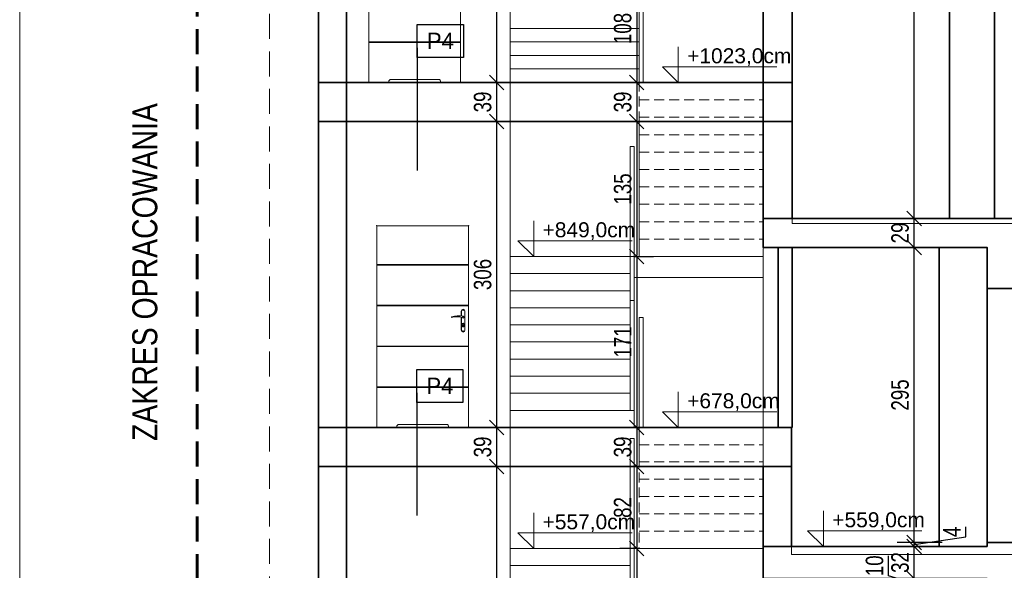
# Model space of a CAD drawing. Header units: millimetres. Extents: x -539 to 9013, y -5271 to -2164.
# Tile 10 of 15: x 5113 to 6098, y -3723 to -3173. Entities that reach past the tile are written whole.
import ezdxf
from ezdxf.enums import TextEntityAlignment as Align

# ---------------------------------------------------------------- set-up
doc = ezdxf.new("R2010")
doc.units = ezdxf.units.MM
doc.linetypes.add('DASHED', pattern=[0.75, 0.5, -0.25])
doc.linetypes.add('DASHEDX2', pattern=[1.5, 1, -0.5])
for name, color, linetype, lineweight in [('!MARIUSZ', 220, 'Continuous', 35), ('BA_txc', 1, 'Continuous', 18), ('BA_txs', 2, 'Continuous', 18), ('M_Ramki rysunków', 2, 'Continuous', 18), ('PG_OKNA', 7, 'Continuous', 18), ('PG_PRZERYWANE_ŚREDNIE', 1, 'DASHEDX2', 18), ('PG_STOLARKA', 1, 'Continuous', 18), ('PG_WIDOKOWE_CIENKIE', 1, 'Continuous', 18), ('PG_WYMIARY', 1, 'Continuous', 18), ('PG_ŚCIANY_SŁUPY', 4, 'Continuous', 35)]:
    doc.layers.add(name, color=color, linetype=linetype, lineweight=lineweight)
doc.layers.add('BS_TXG', color=2, linetype='Continuous')
doc.styles.add('BIKTG', font='BIKROMSW.SHX')
doc.styles.add('BIKTS', font='bikromsw.shx', dxfattribs={"width": 0.85})
doc.styles.add('BIKWYM', font='BIKROMSW.SHX', dxfattribs={"width": 0.8})
doc.styles.get("Standard").update_dxf_attribs({"font": 'arial.ttf'})
doc.dimstyles.new('BA_KR_50', dxfattribs={"dimscale": 0.5, "dimtxt": 25, "dimasz": 1.666667, "dimexe": 24, "dimexo": 0, "dimgap": 0, "dimtad": 0, "dimdec": 1, "dimrnd": 0.5, "dimzin": 9, "dimdsep": 46, "dimtxsty": 'BIKWYM', "dimblk": 'WYM-KR', "dimcen": 0, "dimdle": 20, "dimclrd": 256, "dimclre": 256, "dimclrt": 7, "dimadec": 0, "dimazin": 0, "dimtfac": 0.033333, "dimtdec": 1, "dimtmove": 0, "dimatfit": 3, "dimldrblk": 'WYM-KR', "dimfxl": 40, "dimfxlon": 1, "dimtvp": 0.8, "dimtolj": 1, "dimarcsym": 0})

# ---------------------------------------------------------------- blocks, each defined once
blk = doc.blocks.new('A$C9f8b1537')
at = {"layer": 'PG_STOLARKA', "lineweight": 0}
for p, q in [((10.4, 1), (10.4, 202.7)), ((10.4, 202.7), (102.2, 202.7)), ((102.2, 202.7), (102.2, 1)), ((10.4, 163.88), (102.2, 163.88)), ((10.4, 163.28), (102.2, 163.28)), ((10.4, 123.16), (102.2, 123.16)), ((10.4, 122.56), (102.2, 122.56)), ((14.1, 117.45), (14.1, 98.25)), ((14.3, 98.25), (14.3, 117.45)), ((17.5, 117.45), (17.5, 112.57)), ((17.5, 111.1), (17.5, 98.25)), ((17.7, 117.45), (17.7, 112.6)), ((17.7, 111.16), (17.7, 98.25)), ((14.9, 104.2), (14.9, 102.5)), ((15.4, 102.45), (15.4, 103.71)), ((16.4, 102.45), (16.4, 103.71)), ((16.9, 104.2), (16.9, 102.5)), ((10.4, 82.44), (102.2, 82.44)), ((10.4, 81.84), (102.2, 81.84)), ((10.4, 41.72), (102.2, 41.72)), ((10.4, 41.12), (102.2, 41.12)), ((30.4, 1), (10.4, 1)), ((30.4, 1), (30.4, 2)), ((32.4, 4), (80.2, 4)), ((82.2, 2), (82.2, 1)), ((102.2, 1), (82.2, 1))]:
    blk.add_line(p, q, dxfattribs=at)
for centre, radius in [((15.9, 118.15), 0.3), ((15.9, 111.4), 1), ((15.9, 97.55), 0.3)]:
    blk.add_circle(centre, radius, dxfattribs=at)
for centre, radius, start, end in [((15.9, 117.45), 1.8, 0, 180), ((15.9, 117.45), 1.6, 0, 180), ((15.9, 111.4), 0.85, 90, 311.71105), ((20.7, 92.11), 20.7, 71.11883, 103.40488), ((22.45, 94.22), 17.59, 73.63501, 109.86977), ((27.26, 111.4), 0.332, 295.21794, 64.78206), ((15.9, 104.2), 1, 0, 180), ((15.9, 102.5), 1, 180, 0), ((15.9, 104.4), 0.85, 306.03188, 233.96812), ((15.9, 102.45), 0.5, 180, 0), ((15.9, 98.25), 1.8, 180, 0), ((15.9, 98.25), 1.6, 180, 0), ((32.4, 2), 2, 90, 180), ((80.2, 2), 2, 0, 90)]:
    blk.add_arc(centre, radius, start, end, dxfattribs=at)
for p in [(10.4, 202.7), (102.2, 202.7), (102.2, 1)]:
    blk.add_point(p, dxfattribs=at)
blk = doc.blocks.new('OZNWAR')
blk.add_lwpolyline([(-35, 0), (-35, 50), (35, 50), (35, 0)], close=True)
at = {"style": 'BIKTG'}
blk.add_attdef('OZNWAR', text='', height=25, dxfattribs=at).set_placement((0, 25), align=Align.MIDDLE)
blk = doc.blocks.new('WYM-KR')
at = {"linetype": 'ByBlock'}
blk.add_line((11.52, 0), (-11.52, 0), dxfattribs=at)
at = {"color": 7, "linetype": 'ByBlock'}
blk.add_line((6.24, 6.24), (-6.24, -6.24), dxfattribs=at)
blk = doc.blocks.new('*D437')
at = {"layer": 'Defpoints', "color": 0, "transparency": 16777216}
for p in [(6008.06, -3731.45), (6081.05, -3731.45), (6081.05, -3741.45)]:
    blk.add_point(p, dxfattribs=at)
at = {"layer": 'PG_WYMIARY', "lineweight": -2, "transparency": 16777216}
for p, q in [((5982.51, -3728.79), (5982.51, -3708.79)), ((6008.06, -3736.45), (5982.51, -3728.79)), ((6036.06, -3731.45), (5991.26, -3731.45)), ((6008.06, -3740.29), (6008.06, -3732.62)), ((6036.06, -3741.45), (5991.26, -3741.45))]:
    blk.add_line(p, q, dxfattribs=at)
at = {"layer": 'PG_WYMIARY', "lineweight": -2, "transparency": 16777216, "xscale": 1.166666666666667, "yscale": 1.166666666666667, "zscale": 1.166666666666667}
for p, rotation in [((6008.06, -3731.45), 90), ((6008.06, -3741.45), 270)]:
    blk.add_blockref('WYM-KR', p, dxfattribs=dict(at, rotation=rotation))
at = {"layer": 'PG_WYMIARY', "color": 7, "transparency": 16777216, "insert": (5968.51, -3718.79), "char_height": 17.5, "attachment_point": 5, "rotation": 90, "style": 'BIKWYM'}
blk.add_mtext('\\A1;10', dxfattribs=at)
blk = doc.blocks.new('*D438')
at = {"layer": 'Defpoints', "color": 0, "transparency": 16777216}
for p in [(6008.06, -3699.45), (6081.05, -3699.45), (6081.05, -3731.45)]:
    blk.add_point(p, dxfattribs=at)
at = {"layer": 'PG_WYMIARY', "lineweight": -2, "transparency": 16777216}
for p, q in [((6036.06, -3699.45), (5991.26, -3699.45)), ((6008.06, -3730.29), (6008.06, -3700.62)), ((6036.06, -3731.45), (5991.26, -3731.45))]:
    blk.add_line(p, q, dxfattribs=at)
at = {"layer": 'PG_WYMIARY', "lineweight": -2, "transparency": 16777216, "xscale": 1.166666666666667, "yscale": 1.166666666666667, "zscale": 1.166666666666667}
for p, rotation in [((6008.06, -3699.45), 90), ((6008.06, -3731.45), 270)]:
    blk.add_blockref('WYM-KR', p, dxfattribs=dict(at, rotation=rotation))
at = {"layer": 'PG_WYMIARY', "color": 7, "transparency": 16777216, "insert": (5994.06, -3715.45), "char_height": 17.5, "attachment_point": 5, "rotation": 90, "style": 'BIKWYM'}
blk.add_mtext('\\A1;32', dxfattribs=at)
blk = doc.blocks.new('*D439')
at = {"layer": 'Defpoints', "color": 0, "transparency": 16777216}
for p in [(6008.06, -3695.45), (6081.05, -3695.45), (6081.05, -3699.45)]:
    blk.add_point(p, dxfattribs=at)
at = {"layer": 'PG_WYMIARY', "lineweight": -2, "transparency": 16777216}
for p, q in [((6059.84, -3689.79), (6059.84, -3679.79)), ((6008.06, -3697.45), (6059.84, -3689.79)), ((6036.06, -3695.45), (5991.26, -3695.45)), ((6036.06, -3699.45), (5991.26, -3699.45)), ((6008.06, -3698.29), (6008.06, -3696.62))]:
    blk.add_line(p, q, dxfattribs=at)
at = {"layer": 'PG_WYMIARY', "lineweight": -2, "transparency": 16777216, "xscale": 1.166666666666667, "yscale": 1.166666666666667, "zscale": 1.166666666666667}
for p, rotation in [((6008.06, -3695.45), 90), ((6008.06, -3699.45), 270)]:
    blk.add_blockref('WYM-KR', p, dxfattribs=dict(at, rotation=rotation))
at = {"layer": 'PG_WYMIARY', "color": 7, "transparency": 16777216, "insert": (6045.84, -3684.79), "char_height": 17.5, "attachment_point": 5, "rotation": 90, "style": 'BIKWYM'}
blk.add_mtext('\\A1;4', dxfattribs=at)
blk = doc.blocks.new('*D440')
at = {"layer": 'Defpoints', "color": 0, "transparency": 16777216}
for p in [(6008.06, -3400.45), (6081.05, -3400.45), (6081.05, -3695.45)]:
    blk.add_point(p, dxfattribs=at)
at = {"layer": 'PG_WYMIARY', "lineweight": -2, "transparency": 16777216}
for p, q in [((6036.06, -3400.45), (5991.26, -3400.45)), ((6008.06, -3694.29), (6008.06, -3401.62)), ((6036.06, -3695.45), (5991.26, -3695.45))]:
    blk.add_line(p, q, dxfattribs=at)
at = {"layer": 'PG_WYMIARY', "lineweight": -2, "transparency": 16777216, "xscale": 1.166666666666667, "yscale": 1.166666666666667, "zscale": 1.166666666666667}
for p, rotation in [((6008.06, -3400.45), 90), ((6008.06, -3695.45), 270)]:
    blk.add_blockref('WYM-KR', p, dxfattribs=dict(at, rotation=rotation))
at = {"layer": 'PG_WYMIARY', "color": 7, "transparency": 16777216, "insert": (5994.06, -3547.95), "char_height": 17.5, "attachment_point": 5, "rotation": 90, "style": 'BIKWYM'}
blk.add_mtext('\\A1;295', dxfattribs=at)
blk = doc.blocks.new('*D441')
at = {"layer": 'Defpoints', "color": 0, "transparency": 16777216}
for p in [(6008.06, -3371.45), (6043.55, -3371.45), (6081.05, -3400.45)]:
    blk.add_point(p, dxfattribs=at)
at = {"layer": 'PG_WYMIARY', "lineweight": -2, "transparency": 16777216}
for p, q in [((6036.06, -3371.45), (5991.26, -3371.45)), ((6008.06, -3399.29), (6008.06, -3372.62)), ((6036.06, -3400.45), (5991.26, -3400.45))]:
    blk.add_line(p, q, dxfattribs=at)
at = {"layer": 'PG_WYMIARY', "lineweight": -2, "transparency": 16777216, "xscale": 1.166666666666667, "yscale": 1.166666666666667, "zscale": 1.166666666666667}
for p, rotation in [((6008.06, -3371.45), 90), ((6008.06, -3400.45), 270)]:
    blk.add_blockref('WYM-KR', p, dxfattribs=dict(at, rotation=rotation))
at = {"layer": 'PG_WYMIARY', "color": 7, "transparency": 16777216, "insert": (5994.06, -3385.95), "char_height": 17.5, "attachment_point": 5, "rotation": 90, "style": 'BIKWYM'}
blk.add_mtext('\\A1;29', dxfattribs=at)
blk = doc.blocks.new('*D442')
at = {"layer": 'Defpoints', "color": 0, "transparency": 16777216}
for p in [(6008.06, -2888.45), (6043.55, -2888.45), (6043.55, -3371.45)]:
    blk.add_point(p, dxfattribs=at)
at = {"layer": 'PG_WYMIARY', "lineweight": -2, "transparency": 16777216}
for p, q in [((6036.06, -2888.45), (5991.26, -2888.45)), ((6008.06, -3370.29), (6008.06, -2889.62)), ((6036.06, -3371.45), (5991.26, -3371.45))]:
    blk.add_line(p, q, dxfattribs=at)
at = {"layer": 'PG_WYMIARY', "lineweight": -2, "transparency": 16777216, "xscale": 1.166666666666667, "yscale": 1.166666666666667, "zscale": 1.166666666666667}
for p, rotation in [((6008.06, -2888.45), 90), ((6008.06, -3371.45), 270)]:
    blk.add_blockref('WYM-KR', p, dxfattribs=dict(at, rotation=rotation))
at = {"layer": 'PG_WYMIARY', "color": 7, "transparency": 16777216, "insert": (5994.06, -3129.95), "char_height": 17.5, "attachment_point": 5, "rotation": 90, "style": 'BIKWYM'}
blk.add_mtext('\\A1;483', dxfattribs=at)
blk = doc.blocks.new('*D448')
at = {"layer": 'Defpoints', "color": 0, "transparency": 16777216}
for p in [(5590.45, -3619.45), (5604.05, -3619.45), (5857.05, -3904.45)]:
    blk.add_point(p, dxfattribs=at)
at = {"layer": 'PG_WYMIARY', "lineweight": -2, "transparency": 16777216}
for p, q in [((5604.05, -3619.45), (5573.65, -3619.45)), ((5590.45, -3903.29), (5590.45, -3620.62)), ((5618.45, -3904.45), (5573.65, -3904.45))]:
    blk.add_line(p, q, dxfattribs=at)
at = {"layer": 'PG_WYMIARY', "lineweight": -2, "transparency": 16777216, "xscale": 1.166666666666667, "yscale": 1.166666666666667, "zscale": 1.166666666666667}
for p, rotation in [((5590.45, -3619.45), 90), ((5590.45, -3904.45), 270)]:
    blk.add_blockref('WYM-KR', p, dxfattribs=dict(at, rotation=rotation))
at = {"layer": 'PG_WYMIARY', "color": 7, "transparency": 16777216, "insert": (5576.45, -3761.95), "char_height": 17.5, "attachment_point": 5, "rotation": 90, "style": 'BIKWYM'}
blk.add_mtext('\\A1;285', dxfattribs=at)
blk = doc.blocks.new('*D449')
at = {"layer": 'Defpoints', "color": 0, "transparency": 16777216}
for p in [(5590.45, -3580.45), (5604.05, -3580.45), (5604.05, -3619.45)]:
    blk.add_point(p, dxfattribs=at)
at = {"layer": 'PG_WYMIARY', "lineweight": -2, "transparency": 16777216}
for p, q in [((5604.05, -3580.45), (5573.65, -3580.45)), ((5590.45, -3618.29), (5590.45, -3581.62)), ((5604.05, -3619.45), (5573.65, -3619.45))]:
    blk.add_line(p, q, dxfattribs=at)
at = {"layer": 'PG_WYMIARY', "lineweight": -2, "transparency": 16777216, "xscale": 1.166666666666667, "yscale": 1.166666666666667, "zscale": 1.166666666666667}
for p, rotation in [((5590.45, -3580.45), 90), ((5590.45, -3619.45), 270)]:
    blk.add_blockref('WYM-KR', p, dxfattribs=dict(at, rotation=rotation))
at = {"layer": 'PG_WYMIARY', "color": 7, "transparency": 16777216, "insert": (5576.45, -3599.95), "char_height": 17.5, "attachment_point": 5, "rotation": 90, "style": 'BIKWYM'}
blk.add_mtext('\\A1;39', dxfattribs=at)
blk = doc.blocks.new('*D450')
at = {"layer": 'Defpoints', "color": 0, "transparency": 16777216}
for p in [(5590.45, -3274.45), (5604.05, -3274.45), (5604.05, -3580.45)]:
    blk.add_point(p, dxfattribs=at)
at = {"layer": 'PG_WYMIARY', "lineweight": -2, "transparency": 16777216}
for p, q in [((5604.05, -3274.45), (5573.65, -3274.45)), ((5590.45, -3579.29), (5590.45, -3275.62)), ((5604.05, -3580.45), (5573.65, -3580.45))]:
    blk.add_line(p, q, dxfattribs=at)
at = {"layer": 'PG_WYMIARY', "lineweight": -2, "transparency": 16777216, "xscale": 1.166666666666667, "yscale": 1.166666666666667, "zscale": 1.166666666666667}
for p, rotation in [((5590.45, -3274.45), 90), ((5590.45, -3580.45), 270)]:
    blk.add_blockref('WYM-KR', p, dxfattribs=dict(at, rotation=rotation))
at = {"layer": 'PG_WYMIARY', "color": 7, "transparency": 16777216, "insert": (5576.45, -3427.45), "char_height": 17.5, "attachment_point": 5, "rotation": 90, "style": 'BIKWYM'}
blk.add_mtext('\\A1;306', dxfattribs=at)
blk = doc.blocks.new('*D451')
at = {"layer": 'Defpoints', "color": 0, "transparency": 16777216}
for p in [(5590.45, -3235.45), (5604.05, -3235.45), (5604.05, -3274.45)]:
    blk.add_point(p, dxfattribs=at)
at = {"layer": 'PG_WYMIARY', "lineweight": -2, "transparency": 16777216}
for p, q in [((5604.05, -3235.45), (5573.65, -3235.45)), ((5590.45, -3273.29), (5590.45, -3236.62)), ((5604.05, -3274.45), (5573.65, -3274.45))]:
    blk.add_line(p, q, dxfattribs=at)
at = {"layer": 'PG_WYMIARY', "lineweight": -2, "transparency": 16777216, "xscale": 1.166666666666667, "yscale": 1.166666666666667, "zscale": 1.166666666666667}
for p, rotation in [((5590.45, -3235.45), 90), ((5590.45, -3274.45), 270)]:
    blk.add_blockref('WYM-KR', p, dxfattribs=dict(at, rotation=rotation))
at = {"layer": 'PG_WYMIARY', "color": 7, "transparency": 16777216, "insert": (5576.45, -3254.95), "char_height": 17.5, "attachment_point": 5, "rotation": 90, "style": 'BIKWYM'}
blk.add_mtext('\\A1;39', dxfattribs=at)
blk = doc.blocks.new('*D452')
at = {"layer": 'Defpoints', "color": 0, "transparency": 16777216}
for p in [(5590.45, -2964.45), (5604.05, -2964.45), (5604.05, -3235.45)]:
    blk.add_point(p, dxfattribs=at)
at = {"layer": 'PG_WYMIARY', "lineweight": -2, "transparency": 16777216}
for p, q in [((5604.05, -2964.45), (5573.65, -2964.45)), ((5590.45, -3234.29), (5590.45, -2965.62)), ((5604.05, -3235.45), (5573.65, -3235.45))]:
    blk.add_line(p, q, dxfattribs=at)
at = {"layer": 'PG_WYMIARY', "lineweight": -2, "transparency": 16777216, "xscale": 1.166666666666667, "yscale": 1.166666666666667, "zscale": 1.166666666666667}
for p, rotation in [((5590.45, -2964.45), 90), ((5590.45, -3235.45), 270)]:
    blk.add_blockref('WYM-KR', p, dxfattribs=dict(at, rotation=rotation))
at = {"layer": 'PG_WYMIARY', "color": 7, "transparency": 16777216, "insert": (5576.45, -3099.95), "char_height": 17.5, "attachment_point": 5, "rotation": 90, "style": 'BIKWYM'}
blk.add_mtext('\\A1;271', dxfattribs=at)
blk = doc.blocks.new('*D457')
at = {"layer": 'Defpoints', "color": 0, "transparency": 16777216}
for p in [(5857.05, -3127.45), (5730.55, -3235.45), (5733.05, -3235.45)]:
    blk.add_point(p, dxfattribs=at)
at = {"layer": 'PG_WYMIARY', "lineweight": -2, "transparency": 16777216}
for p, q in [((5758.55, -3127.45), (5713.75, -3127.45)), ((5730.55, -3128.62), (5730.55, -3234.29)), ((5733.05, -3235.45), (5713.75, -3235.45))]:
    blk.add_line(p, q, dxfattribs=at)
at = {"layer": 'PG_WYMIARY', "lineweight": -2, "transparency": 16777216, "xscale": 1.166666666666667, "yscale": 1.166666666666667, "zscale": 1.166666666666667}
for p, rotation in [((5730.55, -3127.45), 90), ((5730.55, -3235.45), 270)]:
    blk.add_blockref('WYM-KR', p, dxfattribs=dict(at, rotation=rotation))
at = {"layer": 'PG_WYMIARY', "color": 7, "transparency": 16777216, "insert": (5716.55, -3181.45), "char_height": 17.5, "attachment_point": 5, "rotation": 90, "style": 'BIKWYM'}
blk.add_mtext('\\A1;108', dxfattribs=at)
blk = doc.blocks.new('*D458')
at = {"layer": 'Defpoints', "color": 0, "transparency": 16777216}
for p in [(5733.05, -3235.45), (5730.55, -3274.45), (5733.05, -3274.45)]:
    blk.add_point(p, dxfattribs=at)
at = {"layer": 'PG_WYMIARY', "lineweight": -2, "transparency": 16777216}
for p, q in [((5733.05, -3235.45), (5713.75, -3235.45)), ((5730.55, -3236.62), (5730.55, -3273.29)), ((5733.05, -3274.45), (5713.75, -3274.45))]:
    blk.add_line(p, q, dxfattribs=at)
at = {"layer": 'PG_WYMIARY', "lineweight": -2, "transparency": 16777216, "xscale": 1.166666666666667, "yscale": 1.166666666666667, "zscale": 1.166666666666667}
for p, rotation in [((5730.55, -3235.45), 90), ((5730.55, -3274.45), 270)]:
    blk.add_blockref('WYM-KR', p, dxfattribs=dict(at, rotation=rotation))
at = {"layer": 'PG_WYMIARY', "color": 7, "transparency": 16777216, "insert": (5716.55, -3254.95), "char_height": 17.5, "attachment_point": 5, "rotation": 90, "style": 'BIKWYM'}
blk.add_mtext('\\A1;39', dxfattribs=at)
blk = doc.blocks.new('*D459')
at = {"layer": 'Defpoints', "color": 0, "transparency": 16777216}
for p in [(5733.05, -3274.45), (5728.05, -3409.45), (5730.55, -3409.45)]:
    blk.add_point(p, dxfattribs=at)
at = {"layer": 'PG_WYMIARY', "lineweight": -2, "transparency": 16777216}
for p, q in [((5733.05, -3274.45), (5713.75, -3274.45)), ((5730.55, -3275.62), (5730.55, -3408.29)), ((5728.05, -3409.45), (5747.35, -3409.45))]:
    blk.add_line(p, q, dxfattribs=at)
at = {"layer": 'PG_WYMIARY', "lineweight": -2, "transparency": 16777216, "xscale": 1.166666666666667, "yscale": 1.166666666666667, "zscale": 1.166666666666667}
for p, rotation in [((5730.55, -3274.45), 90), ((5730.55, -3409.45), 270)]:
    blk.add_blockref('WYM-KR', p, dxfattribs=dict(at, rotation=rotation))
at = {"layer": 'PG_WYMIARY', "color": 7, "transparency": 16777216, "insert": (5716.55, -3341.95), "char_height": 17.5, "attachment_point": 5, "rotation": 90, "style": 'BIKWYM'}
blk.add_mtext('\\A1;135', dxfattribs=at)
blk = doc.blocks.new('*D460')
at = {"layer": 'Defpoints', "color": 0, "transparency": 16777216}
for p in [(5728.05, -3409.45), (5730.55, -3580.45), (5735.05, -3580.45)]:
    blk.add_point(p, dxfattribs=at)
at = {"layer": 'PG_WYMIARY', "lineweight": -2, "transparency": 16777216}
for p, q in [((5728.05, -3409.45), (5747.35, -3409.45)), ((5730.55, -3410.62), (5730.55, -3579.29)), ((5735.05, -3580.45), (5713.75, -3580.45))]:
    blk.add_line(p, q, dxfattribs=at)
at = {"layer": 'PG_WYMIARY', "lineweight": -2, "transparency": 16777216, "xscale": 1.166666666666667, "yscale": 1.166666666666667, "zscale": 1.166666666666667}
for p, rotation in [((5730.55, -3409.45), 90), ((5730.55, -3580.45), 270)]:
    blk.add_blockref('WYM-KR', p, dxfattribs=dict(at, rotation=rotation))
at = {"layer": 'PG_WYMIARY', "color": 7, "transparency": 16777216, "insert": (5716.55, -3494.95), "char_height": 17.5, "attachment_point": 5, "rotation": 90, "style": 'BIKWYM'}
blk.add_mtext('\\A1;171', dxfattribs=at)
blk = doc.blocks.new('*D461')
at = {"layer": 'Defpoints', "color": 0, "transparency": 16777216}
for p in [(5735.05, -3580.45), (5728.05, -3619.45), (5730.55, -3619.45)]:
    blk.add_point(p, dxfattribs=at)
at = {"layer": 'PG_WYMIARY', "lineweight": -2, "transparency": 16777216}
for p, q in [((5735.05, -3580.45), (5713.75, -3580.45)), ((5730.55, -3581.62), (5730.55, -3618.29)), ((5728.05, -3619.45), (5747.35, -3619.45))]:
    blk.add_line(p, q, dxfattribs=at)
at = {"layer": 'PG_WYMIARY', "lineweight": -2, "transparency": 16777216, "xscale": 1.166666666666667, "yscale": 1.166666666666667, "zscale": 1.166666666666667}
for p, rotation in [((5730.55, -3580.45), 90), ((5730.55, -3619.45), 270)]:
    blk.add_blockref('WYM-KR', p, dxfattribs=dict(at, rotation=rotation))
at = {"layer": 'PG_WYMIARY', "color": 7, "transparency": 16777216, "insert": (5716.55, -3599.95), "char_height": 17.5, "attachment_point": 5, "rotation": 90, "style": 'BIKWYM'}
blk.add_mtext('\\A1;39', dxfattribs=at)
blk = doc.blocks.new('*D462')
at = {"layer": 'Defpoints', "color": 0, "transparency": 16777216}
for p in [(5728.05, -3619.45), (5730.55, -3701.45), (5733.05, -3701.45)]:
    blk.add_point(p, dxfattribs=at)
at = {"layer": 'PG_WYMIARY', "lineweight": -2, "transparency": 16777216}
for p, q in [((5728.05, -3619.45), (5747.35, -3619.45)), ((5730.55, -3620.62), (5730.55, -3700.29)), ((5733.05, -3701.45), (5713.75, -3701.45))]:
    blk.add_line(p, q, dxfattribs=at)
at = {"layer": 'PG_WYMIARY', "lineweight": -2, "transparency": 16777216, "xscale": 1.166666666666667, "yscale": 1.166666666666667, "zscale": 1.166666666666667}
for p, rotation in [((5730.55, -3619.45), 90), ((5730.55, -3701.45), 270)]:
    blk.add_blockref('WYM-KR', p, dxfattribs=dict(at, rotation=rotation))
at = {"layer": 'PG_WYMIARY', "color": 7, "transparency": 16777216, "insert": (5716.55, -3660.45), "char_height": 17.5, "attachment_point": 5, "rotation": 90, "style": 'BIKWYM'}
blk.add_mtext('\\A1;82', dxfattribs=at)
blk = doc.blocks.new('*D463')
at = {"layer": 'Defpoints', "color": 0, "transparency": 16777216}
for p in [(5733.05, -3701.45), (5730.55, -3904.45), (5735.05, -3904.45)]:
    blk.add_point(p, dxfattribs=at)
at = {"layer": 'PG_WYMIARY', "lineweight": -2, "transparency": 16777216}
for p, q in [((5733.05, -3701.45), (5713.75, -3701.45)), ((5730.55, -3702.62), (5730.55, -3903.29)), ((5735.05, -3904.45), (5713.75, -3904.45))]:
    blk.add_line(p, q, dxfattribs=at)
at = {"layer": 'PG_WYMIARY', "lineweight": -2, "transparency": 16777216, "xscale": 1.166666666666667, "yscale": 1.166666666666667, "zscale": 1.166666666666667}
for p, rotation in [((5730.55, -3701.45), 90), ((5730.55, -3904.45), 270)]:
    blk.add_blockref('WYM-KR', p, dxfattribs=dict(at, rotation=rotation))
at = {"layer": 'PG_WYMIARY', "color": 7, "transparency": 16777216, "insert": (5716.55, -3802.95), "char_height": 17.5, "attachment_point": 5, "rotation": 90, "style": 'BIKWYM'}
blk.add_mtext('\\A1;203', dxfattribs=at)

msp = doc.modelspace()

# ---------------------------------------------------------------- linework, layer by layer
at = {"layer": '!MARIUSZ', "color": 18, "linetype": 'DASHED', "lineweight": 0, "ltscale": 50, "true_color": 0x000000}
msp.add_lwpolyline([(5363.05, -3904.45), (5363.05, -2809.45)], dxfattribs=at)
at = {"layer": 'BA_txc', "color": 18, "true_color": 0x000000}
for p, q in [((5772.11, -3199.83), (5772.11, -3235.45)), ((5772.11, -3235.45), (5756.23, -3219.94)), ((5756.23, -3219.94), (5870.56, -3219.94)), ((5627.47, -3373.83), (5627.47, -3409.45)), ((5627.47, -3409.45), (5611.59, -3393.94)), ((5611.59, -3393.94), (5725.92, -3393.94)), ((5772.11, -3544.83), (5772.11, -3580.45)), ((5772.11, -3580.45), (5756.23, -3564.94)), ((5756.23, -3564.94), (5870.56, -3564.94)), ((5917.29, -3663.83), (5917.29, -3699.45)), ((5627.47, -3665.83), (5627.47, -3701.45)), ((5917.29, -3699.45), (5901.41, -3683.94)), ((5901.41, -3683.94), (6015.75, -3683.94)), ((5627.47, -3701.45), (5611.59, -3685.94)), ((5611.59, -3685.94), (5725.92, -3685.94))]:
    msp.add_line(p, q, dxfattribs=at)
at = {"layer": 'BS_TXG', "color": 18, "true_color": 0x000000}
for p, q in [((5511.07, -3200.85), (5511.07, -3323.39)), ((5510.55, -3545.85), (5510.55, -3668.39))]:
    msp.add_line(p, q, dxfattribs=at)
at = {"layer": 'M_Ramki rysunków', "color": 18, "true_color": 0x000000}
msp.add_lwpolyline([(5113.26, -5221.08), (5113.26, -2351.08), (8963.26, -2351.08), (8963.26, -5221.08)], close=True, dxfattribs=at)
at = {"layer": 'PG_PRZERYWANE_ŚREDNIE', "color": 18, "lineweight": 60, "ltscale": 25, "true_color": 0x000000}
msp.add_lwpolyline([(5290.69, -2588.31), (6179.56, -2588.31), (6179.56, -4407.04), (5290.69, -4407.04)], close=True, dxfattribs=at)
at = {"layer": 'PG_WIDOKOWE_CIENKIE', "color": 18, "true_color": 0x000000}
for points in [[(5604.05, -2856.45), (5604.05, -3904.45)], [(5733.05, -3235.45), (5733.05, -3125.45), (5737.05, -3125.45), (5737.05, -3235.45), (5733.05, -3235.45)], [(5604.05, -3181.45), (5733.05, -3181.45)], [(5604.05, -3194.95), (5733.05, -3194.95)], [(5604.05, -3208.45), (5733.05, -3208.45)], [(5604.05, -3221.95), (5733.05, -3221.95)], [(5604.05, -3235.45), (5733.05, -3235.45)], [(5733.05, -3274.45), (5733.05, -3409.45)], [(5724.05, -3453.35), (5724.05, -3299.45), (5728.05, -3299.45), (5728.05, -3453.35), (5724.05, -3453.35)], [(5728.05, -3580.45), (5728.05, -3377.25)], [(5886.05, -3371.45), (5886.05, -3376.45)], [(7885.05, -3376.45), (5886.05, -3376.45)], [(5857.05, -3705.45), (5857.05, -3401.45)], [(5857.05, -3409.45), (5604.05, -3409.45)], [(5724.05, -3426.55), (5604.05, -3426.55)], [(5857.05, -3430.45), (5728.05, -3430.45)], [(5724.05, -3443.65), (5604.05, -3443.65)], [(5724.05, -3563.35), (5724.05, -3453.35), (5728.05, -3453.35), (5728.05, -3563.35), (5724.05, -3563.35)], [(5724.05, -3460.75), (5604.05, -3460.75)], [(5733.05, -3580.45), (5733.05, -3470.45), (5737.05, -3470.45), (5737.05, -3580.45), (5733.05, -3580.45)], [(5724.05, -3477.85), (5604.05, -3477.85)], [(5724.05, -3494.95), (5604.05, -3494.95)], [(5724.05, -3512.05), (5604.05, -3512.05)], [(5724.05, -3529.15), (5604.05, -3529.15)], [(5724.05, -3546.25), (5604.05, -3546.25)], [(5724.05, -3563.35), (5604.05, -3563.35)], [(5733.05, -3619.45), (5733.05, -3580.45)], [(5724.05, -3777.55), (5724.05, -3591.45), (5728.05, -3591.45), (5728.05, -3777.55), (5724.05, -3777.55)], [(5857.05, -3701.45), (5604.05, -3701.45)], [(5728.05, -3904.45), (5728.05, -3701.45)], [(5885.55, -3699.45), (5885.55, -3707.45)], [(7885.05, -3707.45), (5885.55, -3707.45)], [(5724.05, -3718.55), (5604.05, -3718.55)]]:
    msp.add_lwpolyline(points, dxfattribs=at)
at = {"layer": 'PG_WIDOKOWE_CIENKIE', "color": 18, "linetype": 'DASHED', "ltscale": 20, "true_color": 0x000000}
for points in [[(5733.05, -3274.45), (5733.05, -3235.45)], [(5733.05, -3252.85), (5857.05, -3252.85)], [(5733.05, -3270.25), (5857.05, -3270.25)], [(5733.05, -3287.65), (5857.05, -3287.65)], [(5733.05, -3305.05), (5857.05, -3305.05)], [(5733.05, -3322.45), (5857.05, -3322.45)], [(5733.05, -3339.85), (5857.05, -3339.85)], [(5733.05, -3357.25), (5857.05, -3357.25)], [(5733.05, -3374.65), (5857.05, -3374.65)], [(5733.05, -3392.05), (5857.05, -3392.05)], [(5733.05, -3580.35), (5857.05, -3580.35)], [(5733.05, -3580.45), (5733.05, -3701.45)], [(5733.05, -3597.65), (5857.05, -3597.65)], [(5733.05, -3614.95), (5857.05, -3614.95)], [(5733.05, -3632.25), (5857.05, -3632.25)], [(5733.05, -3649.55), (5857.05, -3649.55)], [(5733.05, -3666.85), (5857.05, -3666.85)], [(5733.05, -3684.15), (5857.05, -3684.15)]]:
    msp.add_lwpolyline(points, dxfattribs=at)
at = {"layer": 'PG_ŚCIANY_SŁUPY', "color": 18, "true_color": 0x000000}
for points in [[(6043.55, -3371.45), (6043.55, -2888.45), (5857.05, -2888.45), (5857.05, -2856.45), (5604.05, -2856.45)], [(6088.55, -3111.45), (6088.55, -3371.45)]]:
    msp.add_lwpolyline(points, dxfattribs=at)
for points in [[(5412.05, -3904.45), (5440.05, -3904.45), (5440.05, -2888.45), (5412.05, -2888.45)], [(5857.05, -3371.45), (5886.05, -3371.45), (5886.05, -2888.45), (5857.05, -2888.45)], [(5412.05, -3235.45), (5886.05, -3235.45), (5886.05, -3274.45), (5412.05, -3274.45)], [(6081.05, -3371.45), (5857.05, -3371.45), (5857.05, -3400.45), (6081.05, -3400.45), (6081.05, -3441.45), (6121.05, -3441.45), (6121.05, -3400.45), (6530.05, -3400.45), (6530.05, -3441.45), (6575.05, -3441.45), (6575.05, -3400.45), (6982.05, -3400.45), (6982.05, -3441.45), (7026.55, -3441.45), (7026.55, -3400.45), (7435.05, -3400.45), (7435.05, -3441.45), (7480.05, -3441.45), (7480.05, -3400.45), (7885.05, -3400.45), (7885.05, -3441.45), (7925.05, -3441.45), (7925.05, -3371.45)], [(5872.05, -3580.45), (5886.05, -3580.45), (5886.05, -3400.45), (5872.05, -3400.45)], [(6033.05, -3400.45), (6081.05, -3400.45), (6081.05, -3699.45), (6033.05, -3699.45)], [(5412.05, -3580.45), (5885.55, -3580.45), (5885.55, -3619.45), (5412.05, -3619.45)], [(5885.55, -3619.45), (5857.05, -3619.45), (5857.05, -3699.45), (5885.55, -3699.45)], [(6081.05, -3695.45), (6081.05, -3699.45), (5857.05, -3699.45), (5857.05, -3731.45), (6081.05, -3731.45), (6081.05, -3771.45), (6121.05, -3771.45), (6121.05, -3731.45), (6532.05, -3731.45), (6532.05, -3771.45), (6572.05, -3771.45), (6572.05, -3731.45), (6982.05, -3731.45), (6982.05, -3771.45), (7022.05, -3771.45), (7022.05, -3731.45), (7435.05, -3731.45), (7435.05, -3771.45), (7475.05, -3771.45), (7475.05, -3731.45), (7885.05, -3731.45), (7885.05, -3771.45), (7925.05, -3771.45), (7925.05, -3695.45)]]:
    msp.add_lwpolyline(points, close=True, dxfattribs=at)

# ---------------------------------------------------------------- block references
at = {"layer": 'BS_TXG', "color": 18, "true_color": 0x000000, "xscale": 0.6600000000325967, "yscale": 0.6600000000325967, "zscale": 0.6600000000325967, "rotation": 359.999998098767}
for p in [(5534.17, -3210.38), (5533.65, -3555.38)]:
    msp.add_blockref('OZNWAR', p, dxfattribs=at).add_auto_attribs({'OZNWAR': 'P4'})
at = {"layer": 'PG_OKNA', "color": 18, "true_color": 0x000000, "xscale": -1}
for p in [(5564.75, -3236.45), (5572.75, -3581.45)]:
    msp.add_blockref('A$C9f8b1537', p, dxfattribs=at)

# ---------------------------------------------------------------- texts
at = {"layer": 'BA_txc', "color": 18, "true_color": 0x000000, "char_height": 15, "attachment_point": 1}
for s, insert in [('+1023,0cm', (5781.01, -3201.26)), ('+849,0cm', (5636.37, -3375.26)), ('+678,0cm', (5781.01, -3546.26)), ('+557,0cm', (5636.37, -3667.26)), ('+559,0cm', (5926.2, -3665.26))]:
    msp.add_mtext_dynamic_manual_height_columns(s, width=67.1278, gutter_width=50, heights=[0], dxfattribs=dict(at, insert=insert))
at = {"layer": 'BA_txs', "color": 18, "true_color": 0x000000, "style": 'BIKTS', "width": 0.85}
msp.add_text('ZAKRES OPRACOWANIA', height=25, rotation=90, dxfattribs=at).set_placement((5250.94, -3594))

# ---------------------------------------------------------------- dimensions: what is measured, and where the dimension line sits
at = {"layer": 'PG_WYMIARY', "color": 18, "true_color": 0x000000}
for base, p1, p2, picture, middle in [((6008.06, -2888.45), (6043.55, -3371.45), (6043.55, -2888.45), '*D442', (5994.06, -3129.95)), ((5590.45, -2964.45), (5604.05, -3235.45), (5604.05, -2964.45), '*D452', (5576.45, -3099.95)), ((5730.55, -3235.45), (5857.05, -3127.45), (5733.05, -3235.45), '*D457', (5716.55, -3181.45)), ((5590.45, -3235.45), (5604.05, -3274.45), (5604.05, -3235.45), '*D451', (5576.45, -3254.95)), ((5730.55, -3274.45), (5733.05, -3235.45), (5733.05, -3274.45), '*D458', (5716.55, -3254.95)), ((5590.45, -3274.45), (5604.05, -3580.45), (5604.05, -3274.45), '*D450', (5576.45, -3427.45)), ((5730.55, -3409.45), (5733.05, -3274.45), (5728.05, -3409.45), '*D459', (5716.55, -3341.95)), ((6008.06, -3371.45), (6081.05, -3400.45), (6043.55, -3371.45), '*D441', (5994.06, -3385.95)), ((6008.06, -3400.45), (6081.05, -3695.45), (6081.05, -3400.45), '*D440', (5994.06, -3547.95)), ((5730.55, -3580.45), (5728.05, -3409.45), (5735.05, -3580.45), '*D460', (5716.55, -3494.95)), ((5590.45, -3580.45), (5604.05, -3619.45), (5604.05, -3580.45), '*D449', (5576.45, -3599.95)), ((5730.55, -3619.45), (5735.05, -3580.45), (5728.05, -3619.45), '*D461', (5716.55, -3599.95)), ((5590.45, -3619.45), (5857.05, -3904.45), (5604.05, -3619.45), '*D448', (5576.45, -3761.95)), ((5730.55, -3701.45), (5728.05, -3619.45), (5733.05, -3701.45), '*D462', (5716.55, -3660.45)), ((5730.55, -3904.45), (5733.05, -3701.45), (5735.05, -3904.45), '*D463', (5716.55, -3802.95)), ((6008.06, -3699.45), (6081.05, -3731.45), (6081.05, -3699.45), '*D438', (5994.06, -3715.45)), ((6008.06, -3731.45), (6081.05, -3741.45), (6081.05, -3731.45), '*D437', (5968.51, -3728.79))]:
    dim = msp.add_linear_dim(base=base, p1=p1, p2=p2, angle=90, dimstyle='BA_KR_50', override={"dimscale": 0.7, "dimtmove": 1}, dxfattribs=at)
    dim.commit()
    dim.dimension.update_dxf_attribs({"geometry": picture, "text_midpoint": middle})
dim = msp.add_linear_dim(base=(6008.06, -3695.45), p1=(6081.05, -3699.45), p2=(6081.05, -3695.45), angle=90, dimstyle='BA_KR_50', override={"dimscale": 0.7, "dimtmove": 1}, dxfattribs=at)
dim.commit()
dim.dimension.update_dxf_attribs({"geometry": '*D439', "text_midpoint": (6059.84, -3689.79), "dimtype": 160})

doc.saveas('drawing.dxf')
